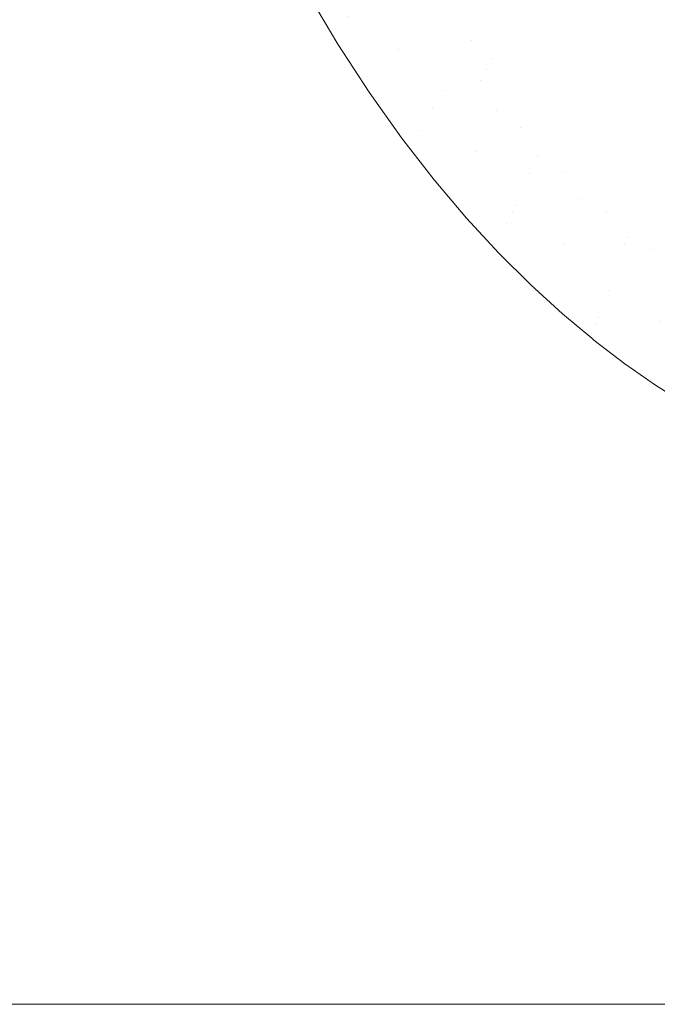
# Model space of a CAD drawing. Header units: centimetres. Extents: x -17.1 to 18.2, y 4.2 to 6.
# Tile 91 of 256: x -5.309 to -5.179, y 4.3 to 4.5. Entities that reach past the tile are written whole.
import ezdxf

# ---------------------------------------------------------------- set-up
doc = ezdxf.new("R2010")
doc.units = ezdxf.units.CM
doc.header["$LTSCALE"] = 2.54
doc.layers.add('Lucido design-1', color=7, linetype='Continuous')

# ---------------------------------------------------------------- blocks, each defined once
blk = doc.blocks.new('Gruppo-3-1')
at = {"color": 7, "linetype": 'Continuous', "lineweight": 9}
blk.add_3dface([(-17.02031, 5.90021, -2276.22217), (-17.02031, 4.30021, -2276.22217), (18.14723, 4.30021, -2276.22217), (18.14723, 5.90021, -2276.22217)], dxfattribs=at)
for points, invisible_edges in [([(-17.02031, 4.30021, -2277.02217), (-17.02031, 5.90021, -2277.02217), (-5.29779, 5.90021, -2277.02217), (-5.29779, 4.70021, -2277.02217)], 8), ([(-5.29779, 4.70021, -2277.02217), (-5.29745, 4.68247, -2277.02217), (-17.02031, 4.30021, -2277.02217)], 10), ([(-5.29745, 4.68247, -2277.02217), (-5.29629, 4.66335, -2277.02217), (-17.02031, 4.30021, -2277.02217)], 10), ([(-17.02031, 4.30021, -2277.02217), (-5.29629, 4.66335, -2277.02217), (-5.29598, 4.66039, -2277.02217)], 9), ([(-5.29598, 4.66039, -2277.02217), (-5.29434, 4.64448, -2277.02217), (-17.02031, 4.30021, -2277.02217)], 10), ([(-5.29434, 4.64448, -2277.02217), (-5.29163, 4.62605, -2277.02217), (-17.02031, 4.30021, -2277.02217)], 10), ([(-5.29163, 4.62605, -2277.02217), (-5.28822, 4.60818, -2277.02217), (-17.02031, 4.30021, -2277.02217)], 10), ([(-5.28822, 4.60818, -2277.02217), (-5.28416, 4.59101, -2277.02217), (-17.02031, 4.30021, -2277.02217)], 10), ([(-5.28416, 4.59101, -2277.02217), (-5.27955, 4.57463, -2277.02217), (-17.02031, 4.30021, -2277.02217)], 10), ([(-17.02031, 4.30021, -2277.02217), (-5.27955, 4.57463, -2277.02217), (-5.27762, 4.56878, -2277.02217)], 9), ([(-5.27762, 4.56878, -2277.02217), (-5.27444, 4.5591, -2277.02217), (-17.02031, 4.30021, -2277.02217)], 10), ([(-5.27444, 4.5591, -2277.02217), (-5.26893, 4.54448, -2277.02217), (-17.02031, 4.30021, -2277.02217)], 10), ([(-17.02031, 4.30021, -2277.02217), (-5.26893, 4.54448, -2277.02217), (-5.2689, 4.54443, -2277.02217)], 9), ([(-5.2689, 4.54443, -2277.02217), (-5.26307, 4.53078, -2277.02217), (-17.02031, 4.30021, -2277.02217)], 10), ([(-17.02031, 4.30021, -2277.02217), (-5.26307, 4.53078, -2277.02217), (-5.25802, 4.52023, -2277.02217), (-5.25696, 4.51802, -2277.02217)], 9), ([(-5.22771, 4.47771, -2277.02206), (-5.22839, 4.47654, -2277.02212), (-5.2564, 4.52209, -2277.02212), (-5.25557, 4.52302, -2277.02206)], 15), ([(-5.2564, 4.52209, -2277.02212), (-5.22839, 4.47654, -2277.02212), (-5.24419, 4.49524, -2277.02217), (-5.25064, 4.50618, -2277.02217)], 11), ([(-5.22771, 4.47771, -2277.02206), (-5.25557, 4.52302, -2277.02206), (-5.24199, 4.50084, -2277.02197)], 11), ([(-17.02031, 4.30021, -2277.02217), (-5.25696, 4.51802, -2277.02217), (-5.25064, 4.50618, -2277.02217)], 9), ([(-5.22839, 4.49962, -2277.02013), (-5.22909, 4.49853, -2277.02043), (-5.23599, 4.50922, -2277.02043), (-5.23525, 4.51025, -2277.02013)], 15), ([(-5.23525, 4.51025, -2277.02013), (-5.23451, 4.51128, -2277.01981), (-5.22769, 4.5007, -2277.01981), (-5.22839, 4.49962, -2277.02013)], 15), ([(-5.22979, 4.49744, -2277.0207), (-5.2305, 4.49634, -2277.02096), (-5.23747, 4.50715, -2277.02096), (-5.23673, 4.50818, -2277.0207)], 15), ([(-5.23673, 4.50818, -2277.0207), (-5.23599, 4.50922, -2277.02043), (-5.22909, 4.49853, -2277.02043), (-5.22979, 4.49744, -2277.0207)], 15), ([(-17.02031, 4.30021, -2277.02217), (-5.25064, 4.50618, -2277.02217), (-5.24419, 4.49524, -2277.02217)], 9), ([(-5.23121, 4.49524, -2277.02119), (-5.23192, 4.49413, -2277.02139), (-5.23897, 4.50506, -2277.02139), (-5.23822, 4.5061, -2277.02119)], 15), ([(-5.23822, 4.5061, -2277.02119), (-5.23747, 4.50715, -2277.02096), (-5.2305, 4.49634, -2277.02096), (-5.23121, 4.49524, -2277.02119)], 15), ([(-5.2171, 4.49607, -2277.01786), (-5.21774, 4.49496, -2277.01829), (-5.22493, 4.50497, -2277.01829), (-5.22426, 4.50603, -2277.01786)], 15), ([(-5.2171, 4.49607, -2277.01786), (-5.22426, 4.50603, -2277.01786), (-5.22009, 4.50207, -2277.0174)], 11), ([(-5.21752, 4.50628, -2277.01538), (-5.21398, 4.50148, -2277.01538), (-5.21521, 4.49934, -2277.01643), (-5.21879, 4.50419, -2277.01643)], 15), ([(-5.225, 4.4824, -2277.02157), (-5.22568, 4.48123, -2277.02173), (-5.24048, 4.50295, -2277.02173), (-5.23972, 4.50401, -2277.02157)], 15), ([(-5.23972, 4.50401, -2277.02157), (-5.23897, 4.50506, -2277.02139), (-5.23192, 4.49413, -2277.02139)], 11), ([(-5.225, 4.4824, -2277.02157), (-5.23972, 4.50401, -2277.02157), (-5.23192, 4.49413, -2277.02139)], 11), ([(-5.22562, 4.50391, -2277.0187), (-5.22493, 4.50497, -2277.01829), (-5.21774, 4.49496, -2277.01829), (-5.21838, 4.49385, -2277.0187)], 15), ([(-5.21879, 4.50419, -2277.01643), (-5.21521, 4.49934, -2277.01643), (-5.21647, 4.49717, -2277.0174), (-5.22009, 4.50207, -2277.0174)], 15), ([(-5.20913, 4.49893, -2277.01424), (-5.21276, 4.50358, -2277.01424), (-5.21157, 4.50564, -2277.01304), (-5.20798, 4.50104, -2277.01304)], 15), ([(-5.20574, 4.50513, -2277.01041), (-5.20211, 4.50073, -2277.01041), (-5.20318, 4.49866, -2277.01176), (-5.20685, 4.50311, -2277.01176)], 15), ([(-5.19735, 4.49851, -2277.00899), (-5.20106, 4.50275, -2277.00899), (-5.20004, 4.50473, -2277.00751), (-5.19637, 4.50053, -2277.00751)], 15), ([(-5.19448, 4.5044, -2277.00438), (-5.19077, 4.5004, -2277.00438), (-5.19166, 4.49845, -2277.00597), (-5.19541, 4.50249, -2277.00597)], 15), ([(-5.18611, 4.49846, -2277.00273), (-5.1899, 4.5023, -2277.00273), (-5.18905, 4.50414, -2277.00103), (-5.1853, 4.50033, -2277.00103)], 15), ([(-5.24123, 4.5019, -2277.02187), (-5.24048, 4.50295, -2277.02173), (-5.22568, 4.48123, -2277.02173), (-5.22635, 4.48006, -2277.02187)], 15), ([(-5.22699, 4.50178, -2277.01946), (-5.2263, 4.50285, -2277.01909), (-5.21903, 4.49273, -2277.01909), (-5.21968, 4.4916, -2277.01946)], 15), ([(-5.21838, 4.49385, -2277.0187), (-5.21903, 4.49273, -2277.01909), (-5.2263, 4.50285, -2277.01909), (-5.22562, 4.50391, -2277.0187)], 15), ([(-5.22009, 4.50207, -2277.0174), (-5.21647, 4.49717, -2277.0174), (-5.2171, 4.49607, -2277.01786)], 11), ([(-5.21031, 4.49678, -2277.01538), (-5.21398, 4.50148, -2277.01538), (-5.21276, 4.50358, -2277.01424), (-5.20913, 4.49893, -2277.01424)], 15), ([(-5.20685, 4.50311, -2277.01176), (-5.20318, 4.49866, -2277.01176), (-5.20427, 4.49655, -2277.01304), (-5.20798, 4.50104, -2277.01304)], 15), ([(-5.19836, 4.49644, -2277.01041), (-5.20211, 4.50073, -2277.01041), (-5.20106, 4.50275, -2277.00899), (-5.19735, 4.49851, -2277.00899)], 15), ([(-5.19541, 4.50249, -2277.00597), (-5.19166, 4.49845, -2277.00597), (-5.19258, 4.49644, -2277.00751), (-5.19637, 4.50053, -2277.00751)], 15), ([(-5.18695, 4.49653, -2277.00438), (-5.19077, 4.5004, -2277.00438), (-5.1899, 4.5023, -2277.00273), (-5.18611, 4.49846, -2277.00273)], 15), ([(-5.18452, 4.50215, -2276.99929), (-5.1807, 4.49852, -2276.99929), (-5.18145, 4.49666, -2277.00103), (-5.1853, 4.50033, -2277.00103)], 15), ([(-5.18376, 4.50391, -2276.99751), (-5.17998, 4.50031, -2276.99751), (-5.1807, 4.49852, -2276.99929), (-5.18452, 4.50215, -2276.99929)], 15), ([(-5.17609, 4.49684, -2276.99751), (-5.17998, 4.50031, -2276.99751), (-5.17928, 4.50204, -2276.99569), (-5.17543, 4.4986, -2276.99569)], 15), ([(-5.22635, 4.48006, -2277.02187), (-5.22703, 4.47889, -2277.02197), (-5.24199, 4.50084, -2277.02197), (-5.24123, 4.5019, -2277.02187)], 15), ([(-5.24199, 4.50084, -2277.02197), (-5.22703, 4.47889, -2277.02197), (-5.22771, 4.47771, -2277.02206)], 11), ([(-5.22839, 4.49962, -2277.02013), (-5.22769, 4.5007, -2277.01981), (-5.22034, 4.49047, -2277.01981), (-5.221, 4.48933, -2277.02013)], 15), ([(-5.21968, 4.4916, -2277.01946), (-5.22034, 4.49047, -2277.01981), (-5.22769, 4.5007, -2277.01981), (-5.22699, 4.50178, -2277.01946)], 15), ([(-5.2115, 4.49459, -2277.01643), (-5.21521, 4.49934, -2277.01643), (-5.21398, 4.50148, -2277.01538), (-5.21031, 4.49678, -2277.01538)], 15), ([(-5.20798, 4.50104, -2277.01304), (-5.20427, 4.49655, -2277.01304), (-5.20538, 4.49439, -2277.01424), (-5.20913, 4.49893, -2277.01424)], 15), ([(-5.19939, 4.49433, -2277.01176), (-5.20318, 4.49866, -2277.01176), (-5.20211, 4.50073, -2277.01041), (-5.19836, 4.49644, -2277.01041)], 15), ([(-5.19637, 4.50053, -2277.00751), (-5.19258, 4.49644, -2277.00751), (-5.19353, 4.49439, -2277.00899), (-5.19735, 4.49851, -2277.00899)], 15), ([(-5.1878, 4.49454, -2277.00597), (-5.19166, 4.49845, -2277.00597), (-5.19077, 4.5004, -2277.00438), (-5.18695, 4.49653, -2277.00438)], 15), ([(-5.1853, 4.50033, -2277.00103), (-5.18145, 4.49666, -2277.00103), (-5.18222, 4.49475, -2277.00273), (-5.18611, 4.49846, -2277.00273)], 15), ([(-5.17678, 4.49502, -2276.99929), (-5.1807, 4.49852, -2276.99929), (-5.17998, 4.50031, -2276.99751), (-5.17609, 4.49684, -2276.99751)], 15), ([(-5.22979, 4.49744, -2277.0207), (-5.22909, 4.49853, -2277.02043), (-5.22166, 4.48819, -2277.02043), (-5.22232, 4.48704, -2277.0207)], 15), ([(-5.221, 4.48933, -2277.02013), (-5.22166, 4.48819, -2277.02043), (-5.22909, 4.49853, -2277.02043), (-5.22839, 4.49962, -2277.02013)], 15), ([(-5.21272, 4.49237, -2277.0174), (-5.21647, 4.49717, -2277.0174), (-5.21521, 4.49934, -2277.01643), (-5.2115, 4.49459, -2277.01643)], 15), ([(-5.20913, 4.49893, -2277.01424), (-5.20538, 4.49439, -2277.01424), (-5.20652, 4.49219, -2277.01538), (-5.21031, 4.49678, -2277.01538)], 15), ([(-5.20044, 4.49217, -2277.01304), (-5.20427, 4.49655, -2277.01304), (-5.20318, 4.49866, -2277.01176), (-5.19939, 4.49433, -2277.01176)], 15), ([(-5.19735, 4.49851, -2277.00899), (-5.19353, 4.49439, -2277.00899), (-5.19449, 4.49228, -2277.01041), (-5.19836, 4.49644, -2277.01041)], 15), ([(-5.18869, 4.49249, -2277.00751), (-5.19258, 4.49644, -2277.00751), (-5.19166, 4.49845, -2277.00597), (-5.1878, 4.49454, -2277.00597)], 15), ([(-5.18611, 4.49846, -2277.00273), (-5.18222, 4.49475, -2277.00273), (-5.18302, 4.49279, -2277.00438), (-5.18695, 4.49653, -2277.00438)], 15), ([(-5.1775, 4.49314, -2277.00103), (-5.18145, 4.49666, -2277.00103), (-5.1807, 4.49852, -2276.99929), (-5.17678, 4.49502, -2276.99929)], 15), ([(-5.23121, 4.49524, -2277.02119), (-5.2305, 4.49634, -2277.02096), (-5.22299, 4.48589, -2277.02096)], 11), ([(-5.22232, 4.48704, -2277.0207), (-5.22299, 4.48589, -2277.02096), (-5.2305, 4.49634, -2277.02096), (-5.22979, 4.49744, -2277.0207)], 15), ([(-5.21272, 4.49237, -2277.0174), (-5.21395, 4.49011, -2277.01829), (-5.21774, 4.49496, -2277.01829), (-5.2171, 4.49607, -2277.01786)], 15), ([(-5.2171, 4.49607, -2277.01786), (-5.21647, 4.49717, -2277.0174), (-5.21272, 4.49237, -2277.0174)], 11), ([(-5.21031, 4.49678, -2277.01538), (-5.20652, 4.49219, -2277.01538), (-5.20767, 4.48995, -2277.01643), (-5.2115, 4.49459, -2277.01643)], 15), ([(-5.20151, 4.48996, -2277.01424), (-5.20538, 4.49439, -2277.01424), (-5.20427, 4.49655, -2277.01304), (-5.20044, 4.49217, -2277.01304)], 15), ([(-5.19836, 4.49644, -2277.01041), (-5.19449, 4.49228, -2277.01041), (-5.19548, 4.49012, -2277.01176), (-5.19939, 4.49433, -2277.01176)], 15), ([(-5.18959, 4.49039, -2277.00899), (-5.19353, 4.49439, -2277.00899), (-5.19258, 4.49644, -2277.00751), (-5.18869, 4.49249, -2277.00751)], 15), ([(-5.18695, 4.49653, -2277.00438), (-5.18302, 4.49279, -2277.00438), (-5.18384, 4.49076, -2277.00597), (-5.1878, 4.49454, -2277.00597)], 15), ([(-5.17823, 4.49119, -2277.00273), (-5.18222, 4.49475, -2277.00273), (-5.18145, 4.49666, -2277.00103), (-5.1775, 4.49314, -2277.00103)], 15), ([(-17.02031, 4.30021, -2277.02217), (-5.24419, 4.49524, -2277.02217), (-5.23785, 4.48547, -2277.02217)], 9), ([(-5.22839, 4.47654, -2277.02212), (-5.23785, 4.48547, -2277.02217), (-5.24419, 4.49524, -2277.02217)], 9), ([(-5.22299, 4.48589, -2277.02096), (-5.22433, 4.48357, -2277.02139), (-5.23192, 4.49413, -2277.02139), (-5.23121, 4.49524, -2277.02119)], 15), ([(-5.23192, 4.49413, -2277.02139), (-5.22433, 4.48357, -2277.02139), (-5.225, 4.4824, -2277.02157)], 11), ([(-5.21838, 4.49385, -2277.0187), (-5.21774, 4.49496, -2277.01829), (-5.21395, 4.49011, -2277.01829)], 11), ([(-5.2115, 4.49459, -2277.01643), (-5.20767, 4.48995, -2277.01643), (-5.20885, 4.48768, -2277.0174), (-5.21272, 4.49237, -2277.0174)], 15), ([(-5.20261, 4.48772, -2277.01538), (-5.20652, 4.49219, -2277.01538), (-5.20538, 4.49439, -2277.01424), (-5.20151, 4.48996, -2277.01424)], 15), ([(-5.19939, 4.49433, -2277.01176), (-5.19548, 4.49012, -2277.01176), (-5.19649, 4.48792, -2277.01304), (-5.20044, 4.49217, -2277.01304)], 15), ([(-5.19052, 4.48825, -2277.01041), (-5.19449, 4.49228, -2277.01041), (-5.19353, 4.49439, -2277.00899), (-5.18959, 4.49039, -2277.00899)], 15), ([(-5.1878, 4.49454, -2277.00597), (-5.18384, 4.49076, -2277.00597), (-5.18468, 4.48868, -2277.00751), (-5.18869, 4.49249, -2277.00751)], 15), ([(-5.17899, 4.48919, -2277.00438), (-5.18302, 4.49279, -2277.00438), (-5.18222, 4.49475, -2277.00273), (-5.17823, 4.49119, -2277.00273)], 15), ([(-5.21968, 4.4916, -2277.01946), (-5.21903, 4.49273, -2277.01909), (-5.2152, 4.48782, -2277.01909)], 11), ([(-5.21395, 4.49011, -2277.01829), (-5.2152, 4.48782, -2277.01909), (-5.21903, 4.49273, -2277.01909), (-5.21838, 4.49385, -2277.0187)], 15), ([(-5.21272, 4.49237, -2277.0174), (-5.20885, 4.48768, -2277.0174), (-5.21004, 4.48537, -2277.01829), (-5.21395, 4.49011, -2277.01829)], 15), ([(-5.20372, 4.48543, -2277.01643), (-5.20767, 4.48995, -2277.01643), (-5.20652, 4.49219, -2277.01538), (-5.20261, 4.48772, -2277.01538)], 15), ([(-5.20044, 4.49217, -2277.01304), (-5.19649, 4.48792, -2277.01304), (-5.19753, 4.48567, -2277.01424), (-5.20151, 4.48996, -2277.01424)], 15), ([(-5.19147, 4.48605, -2277.01176), (-5.19548, 4.49012, -2277.01176), (-5.19449, 4.49228, -2277.01041), (-5.19052, 4.48825, -2277.01041)], 15), ([(-5.18869, 4.49249, -2277.00751), (-5.18468, 4.48868, -2277.00751), (-5.18554, 4.48654, -2277.00899), (-5.18959, 4.49039, -2277.00899)], 15), ([(-5.17977, 4.48713, -2277.00597), (-5.18384, 4.49076, -2277.00597), (-5.18302, 4.49279, -2277.00438), (-5.17899, 4.48919, -2277.00438)], 15), ([(-5.221, 4.48933, -2277.02013), (-5.22034, 4.49047, -2277.01981), (-5.21247, 4.48067, -2277.01981), (-5.21308, 4.47947, -2277.02013)], 15), ([(-5.21186, 4.48185, -2277.01946), (-5.21247, 4.48067, -2277.01981), (-5.22034, 4.49047, -2277.01981), (-5.21968, 4.4916, -2277.01946)], 15), ([(-5.21186, 4.48185, -2277.01946), (-5.21968, 4.4916, -2277.01946), (-5.2152, 4.48782, -2277.01909)], 11), ([(-5.21395, 4.49011, -2277.01829), (-5.21004, 4.48537, -2277.01829), (-5.21125, 4.48303, -2277.01909), (-5.2152, 4.48782, -2277.01909)], 15), ([(-5.19243, 4.4838, -2277.01304), (-5.19649, 4.48792, -2277.01304), (-5.19548, 4.49012, -2277.01176), (-5.19147, 4.48605, -2277.01176)], 15), ([(-5.18959, 4.49039, -2277.00899), (-5.18554, 4.48654, -2277.00899), (-5.18643, 4.48435, -2277.01041), (-5.19052, 4.48825, -2277.01041)], 15), ([(-5.18057, 4.48501, -2277.00751), (-5.18468, 4.48868, -2277.00751), (-5.18384, 4.49076, -2277.00597), (-5.17977, 4.48713, -2277.00597)], 15), ([(-5.22232, 4.48704, -2277.0207), (-5.22166, 4.48819, -2277.02043), (-5.2137, 4.47828, -2277.02043), (-5.21432, 4.47707, -2277.0207)], 15), ([(-5.21308, 4.47947, -2277.02013), (-5.2137, 4.47828, -2277.02043), (-5.22166, 4.48819, -2277.02043), (-5.221, 4.48933, -2277.02013)], 15), ([(-5.20485, 4.48311, -2277.0174), (-5.20885, 4.48768, -2277.0174), (-5.20767, 4.48995, -2277.01643), (-5.20372, 4.48543, -2277.01643)], 15), ([(-5.20151, 4.48996, -2277.01424), (-5.19753, 4.48567, -2277.01424), (-5.19858, 4.48337, -2277.01538), (-5.20261, 4.48772, -2277.01538)], 15), ([(-5.19052, 4.48825, -2277.01041), (-5.18643, 4.48435, -2277.01041), (-5.18734, 4.48211, -2277.01176), (-5.19147, 4.48605, -2277.01176)], 15), ([(-5.18139, 4.48284, -2277.00899), (-5.18554, 4.48654, -2277.00899), (-5.18468, 4.48868, -2277.00751), (-5.18057, 4.48501, -2277.00751)], 15), ([(-5.17899, 4.48919, -2277.00438), (-5.17486, 4.48575, -2277.00438), (-5.1756, 4.48365, -2277.00597), (-5.17977, 4.48713, -2277.00597)], 15), ([(-5.21432, 4.47707, -2277.0207), (-5.21495, 4.47587, -2277.02096), (-5.22299, 4.48589, -2277.02096), (-5.22232, 4.48704, -2277.0207)], 15), ([(-5.2152, 4.48782, -2277.01909), (-5.21125, 4.48303, -2277.01909), (-5.21186, 4.48185, -2277.01946)], 11), ([(-5.206, 4.48075, -2277.01829), (-5.21004, 4.48537, -2277.01829), (-5.20885, 4.48768, -2277.0174), (-5.20485, 4.48311, -2277.0174)], 15), ([(-5.20261, 4.48772, -2277.01538), (-5.19858, 4.48337, -2277.01538), (-5.19965, 4.48104, -2277.01643), (-5.20372, 4.48543, -2277.01643)], 15), ([(-5.19342, 4.4815, -2277.01424), (-5.19753, 4.48567, -2277.01424), (-5.19649, 4.48792, -2277.01304), (-5.19243, 4.4838, -2277.01304)], 15), ([(-5.19147, 4.48605, -2277.01176), (-5.18734, 4.48211, -2277.01176), (-5.18826, 4.47982, -2277.01304), (-5.19243, 4.4838, -2277.01304)], 15), ([(-5.18224, 4.48061, -2277.01041), (-5.18643, 4.48435, -2277.01041), (-5.18554, 4.48654, -2277.00899), (-5.18139, 4.48284, -2277.00899)], 15), ([(-5.17977, 4.48713, -2277.00597), (-5.1756, 4.48365, -2277.00597), (-5.17636, 4.4815, -2277.00751), (-5.18057, 4.48501, -2277.00751)], 15), ([(-5.23785, 4.48547, -2277.02217), (-5.23125, 4.47619, -2277.02217), (-17.02031, 4.30021, -2277.02217)], 10), ([(-5.22839, 4.47654, -2277.02212), (-5.23125, 4.47619, -2277.02217), (-5.23785, 4.48547, -2277.02217)], 9), ([(-5.2162, 4.47344, -2277.02139), (-5.22433, 4.48357, -2277.02139), (-5.22299, 4.48589, -2277.02096), (-5.21495, 4.47587, -2277.02096)], 15), ([(-5.20716, 4.47836, -2277.01909), (-5.21125, 4.48303, -2277.01909), (-5.21004, 4.48537, -2277.01829), (-5.206, 4.48075, -2277.01829)], 15), ([(-5.20372, 4.48543, -2277.01643), (-5.19965, 4.48104, -2277.01643), (-5.20074, 4.47867, -2277.0174), (-5.20485, 4.48311, -2277.0174)], 15), ([(-5.19443, 4.47917, -2277.01538), (-5.19858, 4.48337, -2277.01538), (-5.19753, 4.48567, -2277.01424), (-5.19342, 4.4815, -2277.01424)], 15), ([(-5.1831, 4.47833, -2277.01176), (-5.18734, 4.48211, -2277.01176), (-5.18643, 4.48435, -2277.01041), (-5.18224, 4.48061, -2277.01041)], 15), ([(-5.18057, 4.48501, -2277.00751), (-5.17636, 4.4815, -2277.00751), (-5.17714, 4.47929, -2277.00899), (-5.18139, 4.48284, -2277.00899)], 15), ([(-5.20813, 4.46256, -2277.02157), (-5.20871, 4.46128, -2277.02173), (-5.22568, 4.48123, -2277.02173), (-5.225, 4.4824, -2277.02157)], 15), ([(-5.225, 4.4824, -2277.02157), (-5.22433, 4.48357, -2277.02139), (-5.2162, 4.47344, -2277.02139)], 11), ([(-5.20813, 4.46256, -2277.02157), (-5.225, 4.4824, -2277.02157), (-5.2162, 4.47344, -2277.02139)], 11), ([(-5.21186, 4.48185, -2277.01946), (-5.21125, 4.48303, -2277.01909), (-5.20716, 4.47836, -2277.01909)], 11), ([(-5.20485, 4.48311, -2277.0174), (-5.20074, 4.47867, -2277.0174), (-5.20184, 4.47626, -2277.01829), (-5.206, 4.48075, -2277.01829)], 15), ([(-5.19546, 4.47679, -2277.01643), (-5.19965, 4.48104, -2277.01643), (-5.19858, 4.48337, -2277.01538), (-5.19443, 4.47917, -2277.01538)], 15), ([(-5.19243, 4.4838, -2277.01304), (-5.18826, 4.47982, -2277.01304), (-5.18921, 4.47749, -2277.01424), (-5.19342, 4.4815, -2277.01424)], 15), ([(-5.18398, 4.476, -2277.01304), (-5.18826, 4.47982, -2277.01304), (-5.18734, 4.48211, -2277.01176), (-5.1831, 4.47833, -2277.01176)], 15), ([(-5.18139, 4.48284, -2277.00899), (-5.17714, 4.47929, -2277.00899), (-5.17794, 4.47703, -2277.01041), (-5.18224, 4.48061, -2277.01041)], 15), ([(-5.20871, 4.46128, -2277.02173), (-5.20988, 4.45873, -2277.02197), (-5.22703, 4.47889, -2277.02197), (-5.22635, 4.48006, -2277.02187)], 15), ([(-5.22635, 4.48006, -2277.02187), (-5.22568, 4.48123, -2277.02173), (-5.20871, 4.46128, -2277.02173)], 11), ([(-5.21308, 4.47947, -2277.02013), (-5.21247, 4.48067, -2277.01981), (-5.20409, 4.47136, -2277.01981), (-5.20466, 4.47012, -2277.02013)], 15), ([(-5.20352, 4.4726, -2277.01946), (-5.20409, 4.47136, -2277.01981), (-5.21247, 4.48067, -2277.01981), (-5.21186, 4.48185, -2277.01946)], 15), ([(-5.20352, 4.4726, -2277.01946), (-5.21186, 4.48185, -2277.01946), (-5.20716, 4.47836, -2277.01909)], 11), ([(-5.206, 4.48075, -2277.01829), (-5.20184, 4.47626, -2277.01829), (-5.20296, 4.47383, -2277.01909), (-5.20716, 4.47836, -2277.01909)], 15), ([(-5.1965, 4.47437, -2277.0174), (-5.20074, 4.47867, -2277.0174), (-5.19965, 4.48104, -2277.01643), (-5.19546, 4.47679, -2277.01643)], 15), ([(-5.19342, 4.4815, -2277.01424), (-5.18921, 4.47749, -2277.01424), (-5.19017, 4.47511, -2277.01538), (-5.19443, 4.47917, -2277.01538)], 15), ([(-5.18224, 4.48061, -2277.01041), (-5.17794, 4.47703, -2277.01041), (-5.17876, 4.47471, -2277.01176), (-5.1831, 4.47833, -2277.01176)], 15), ([(-5.22771, 4.47771, -2277.02206), (-5.22703, 4.47889, -2277.02197), (-5.20988, 4.45873, -2277.02197)], 11), ([(-5.21432, 4.47707, -2277.0207), (-5.2137, 4.47828, -2277.02043), (-5.20523, 4.46887, -2277.02043)], 11), ([(-5.20466, 4.47012, -2277.02013), (-5.20523, 4.46887, -2277.02043), (-5.2137, 4.47828, -2277.02043), (-5.21308, 4.47947, -2277.02013)], 15), ([(-5.20716, 4.47836, -2277.01909), (-5.20296, 4.47383, -2277.01909), (-5.20352, 4.4726, -2277.01946)], 11), ([(-5.19756, 4.47192, -2277.01829), (-5.20184, 4.47626, -2277.01829), (-5.20074, 4.47867, -2277.0174), (-5.1965, 4.47437, -2277.0174)], 15), ([(-5.19443, 4.47917, -2277.01538), (-5.19017, 4.47511, -2277.01538), (-5.19115, 4.47269, -2277.01643), (-5.19546, 4.47679, -2277.01643)], 15), ([(-5.18488, 4.47363, -2277.01424), (-5.18921, 4.47749, -2277.01424), (-5.18826, 4.47982, -2277.01304), (-5.18398, 4.476, -2277.01304)], 15), ([(-5.1831, 4.47833, -2277.01176), (-5.17876, 4.47471, -2277.01176), (-5.17959, 4.47235, -2277.01304), (-5.18398, 4.476, -2277.01304)], 15), ([(-5.23125, 4.47619, -2277.02217), (-5.22464, 4.46768, -2277.02217), (-17.02031, 4.30021, -2277.02217)], 10), ([(-5.21804, 4.4599, -2277.02217), (-5.22464, 4.46768, -2277.02217), (-5.23125, 4.47619, -2277.02217), (-5.22839, 4.47654, -2277.02212)], 12), ([(-5.19115, 4.43964, -2277.02206), (-5.19163, 4.43826, -2277.02212), (-5.22839, 4.47654, -2277.02212), (-5.22771, 4.47771, -2277.02206)], 15), ([(-5.22839, 4.47654, -2277.02212), (-5.19163, 4.43826, -2277.02212), (-5.21148, 4.4528, -2277.02217), (-5.21804, 4.4599, -2277.02217)], 11), ([(-5.19115, 4.43964, -2277.02206), (-5.22771, 4.47771, -2277.02206), (-5.20988, 4.45873, -2277.02197)], 11), ([(-5.20523, 4.46887, -2277.02043), (-5.20638, 4.46636, -2277.02096), (-5.21495, 4.47587, -2277.02096), (-5.21432, 4.47707, -2277.0207)], 15), ([(-5.19863, 4.46944, -2277.01909), (-5.20296, 4.47383, -2277.01909), (-5.20184, 4.47626, -2277.01829), (-5.19756, 4.47192, -2277.01829)], 15), ([(-5.19546, 4.47679, -2277.01643), (-5.19115, 4.47269, -2277.01643), (-5.19215, 4.47023, -2277.0174), (-5.1965, 4.47437, -2277.0174)], 15), ([(-5.1858, 4.47121, -2277.01538), (-5.19017, 4.47511, -2277.01538), (-5.18921, 4.47749, -2277.01424), (-5.18488, 4.47363, -2277.01424)], 15), ([(-5.18398, 4.476, -2277.01304), (-5.17959, 4.47235, -2277.01304), (-5.18045, 4.46993, -2277.01424), (-5.18488, 4.47363, -2277.01424)], 15), ([(-5.21495, 4.47587, -2277.02096), (-5.20638, 4.46636, -2277.02096), (-5.20754, 4.46383, -2277.02139), (-5.2162, 4.47344, -2277.02139)], 15), ([(-5.1965, 4.47437, -2277.0174), (-5.19215, 4.47023, -2277.0174), (-5.19316, 4.46773, -2277.01829), (-5.19756, 4.47192, -2277.01829)], 15), ([(-5.18673, 4.46874, -2277.01643), (-5.19115, 4.47269, -2277.01643), (-5.19017, 4.47511, -2277.01538), (-5.1858, 4.47121, -2277.01538)], 15), ([(-5.17511, 4.46886, -2277.01304), (-5.17959, 4.47235, -2277.01304), (-5.17876, 4.47471, -2277.01176), (-5.17432, 4.47126, -2277.01176)], 15), ([(-5.2162, 4.47344, -2277.02139), (-5.20754, 4.46383, -2277.02139), (-5.20813, 4.46256, -2277.02157)], 11), ([(-5.19469, 4.46392, -2277.01946), (-5.19521, 4.46264, -2277.01981), (-5.20409, 4.47136, -2277.01981), (-5.20352, 4.4726, -2277.01946)], 15), ([(-5.20352, 4.4726, -2277.01946), (-5.20296, 4.47383, -2277.01909), (-5.19863, 4.46944, -2277.01909)], 11), ([(-5.19469, 4.46392, -2277.01946), (-5.20352, 4.4726, -2277.01946), (-5.19863, 4.46944, -2277.01909)], 11), ([(-5.18768, 4.46624, -2277.0174), (-5.19215, 4.47023, -2277.0174), (-5.19115, 4.47269, -2277.01643), (-5.18673, 4.46874, -2277.01643)], 15), ([(-5.18488, 4.47363, -2277.01424), (-5.18045, 4.46993, -2277.01424), (-5.18132, 4.46747, -2277.01538), (-5.1858, 4.47121, -2277.01538)], 15), ([(-5.17591, 4.46641, -2277.01424), (-5.18045, 4.46993, -2277.01424), (-5.17959, 4.47235, -2277.01304), (-5.17511, 4.46886, -2277.01304)], 15), ([(-5.19574, 4.46135, -2277.02013), (-5.19626, 4.46006, -2277.02043), (-5.20523, 4.46887, -2277.02043), (-5.20466, 4.47012, -2277.02013)], 15), ([(-5.20466, 4.47012, -2277.02013), (-5.20409, 4.47136, -2277.01981), (-5.19521, 4.46264, -2277.01981), (-5.19574, 4.46135, -2277.02013)], 15), ([(-5.19756, 4.47192, -2277.01829), (-5.19316, 4.46773, -2277.01829), (-5.19418, 4.4652, -2277.01909), (-5.19863, 4.46944, -2277.01909)], 15), ([(-5.18864, 4.4637, -2277.01829), (-5.19316, 4.46773, -2277.01829), (-5.19215, 4.47023, -2277.0174), (-5.18768, 4.46624, -2277.0174)], 15), ([(-5.1858, 4.47121, -2277.01538), (-5.18132, 4.46747, -2277.01538), (-5.1822, 4.46497, -2277.01643), (-5.18673, 4.46874, -2277.01643)], 15), ([(-5.19732, 4.45745, -2277.02096), (-5.20638, 4.46636, -2277.02096), (-5.20523, 4.46887, -2277.02043), (-5.19626, 4.46006, -2277.02043)], 15), ([(-5.19863, 4.46944, -2277.01909), (-5.19418, 4.4652, -2277.01909), (-5.19469, 4.46392, -2277.01946)], 11), ([(-5.18673, 4.46874, -2277.01643), (-5.1822, 4.46497, -2277.01643), (-5.1831, 4.46242, -2277.0174), (-5.18768, 4.46624, -2277.0174)], 15), ([(-5.17673, 4.46391, -2277.01538), (-5.18132, 4.46747, -2277.01538), (-5.18045, 4.46993, -2277.01424), (-5.17591, 4.46641, -2277.01424)], 15), ([(-17.02031, 4.30021, -2277.02217), (-5.22464, 4.46768, -2277.02217), (-5.21804, 4.4599, -2277.02217)], 9), ([(-5.19838, 4.45482, -2277.02139), (-5.20754, 4.46383, -2277.02139), (-5.20638, 4.46636, -2277.02096), (-5.19732, 4.45745, -2277.02096)], 15), ([(-5.18961, 4.46113, -2277.01909), (-5.19418, 4.4652, -2277.01909), (-5.19316, 4.46773, -2277.01829), (-5.18864, 4.4637, -2277.01829)], 15), ([(-5.18768, 4.46624, -2277.0174), (-5.1831, 4.46242, -2277.0174), (-5.18401, 4.45984, -2277.01829), (-5.18864, 4.4637, -2277.01829)], 15), ([(-5.17757, 4.46137, -2277.01643), (-5.1822, 4.46497, -2277.01643), (-5.18132, 4.46747, -2277.01538), (-5.17673, 4.46391, -2277.01538)], 15), ([(-5.19469, 4.46392, -2277.01946), (-5.19418, 4.4652, -2277.01909), (-5.18961, 4.46113, -2277.01909)], 11), ([(-5.17842, 4.45878, -2277.0174), (-5.1831, 4.46242, -2277.0174), (-5.1822, 4.46497, -2277.01643), (-5.17757, 4.46137, -2277.01643)], 15), ([(-5.18921, 4.44513, -2277.02157), (-5.18969, 4.44376, -2277.02173), (-5.20871, 4.46128, -2277.02173), (-5.20813, 4.46256, -2277.02157)], 15), ([(-5.20813, 4.46256, -2277.02157), (-5.20754, 4.46383, -2277.02139), (-5.19838, 4.45482, -2277.02139)], 11), ([(-5.18921, 4.44513, -2277.02157), (-5.20813, 4.46256, -2277.02157), (-5.19838, 4.45482, -2277.02139)], 11), ([(-5.19574, 4.46135, -2277.02013), (-5.19521, 4.46264, -2277.01981), (-5.18587, 4.45458, -2277.01981)], 11), ([(-5.1854, 4.45591, -2277.01946), (-5.18587, 4.45458, -2277.01981), (-5.19521, 4.46264, -2277.01981), (-5.19469, 4.46392, -2277.01946)], 15), ([(-5.1854, 4.45591, -2277.01946), (-5.19469, 4.46392, -2277.01946), (-5.18961, 4.46113, -2277.01909)], 11), ([(-5.18864, 4.4637, -2277.01829), (-5.18401, 4.45984, -2277.01829), (-5.18494, 4.45723, -2277.01909), (-5.18961, 4.46113, -2277.01909)], 15), ([(-5.17928, 4.45616, -2277.01829), (-5.18401, 4.45984, -2277.01829), (-5.1831, 4.46242, -2277.0174), (-5.17842, 4.45878, -2277.0174)], 15), ([(-5.20871, 4.46128, -2277.02173), (-5.18969, 4.44376, -2277.02173), (-5.19066, 4.44102, -2277.02197), (-5.20988, 4.45873, -2277.02197)], 15), ([(-5.19626, 4.46006, -2277.02043), (-5.18681, 4.45191, -2277.02043), (-5.18777, 4.44921, -2277.02096), (-5.19732, 4.45745, -2277.02096)], 15), ([(-5.18587, 4.45458, -2277.01981), (-5.18681, 4.45191, -2277.02043), (-5.19626, 4.46006, -2277.02043), (-5.19574, 4.46135, -2277.02013)], 15), ([(-5.18961, 4.46113, -2277.01909), (-5.18494, 4.45723, -2277.01909), (-5.1854, 4.45591, -2277.01946)], 11), ([(-17.02031, 4.30021, -2277.02217), (-5.21804, 4.4599, -2277.02217), (-5.21148, 4.4528, -2277.02217)], 9), ([(-5.20988, 4.45873, -2277.02197), (-5.19066, 4.44102, -2277.02197), (-5.19115, 4.43964, -2277.02206)], 11), ([(-5.18015, 4.45351, -2277.01909), (-5.18494, 4.45723, -2277.01909), (-5.18401, 4.45984, -2277.01829), (-5.17928, 4.45616, -2277.01829)], 15), ([(-5.17842, 4.45878, -2277.0174), (-5.17363, 4.45533, -2277.0174), (-5.17444, 4.45267, -2277.01829), (-5.17928, 4.45616, -2277.01829)], 15), ([(-5.19732, 4.45745, -2277.02096), (-5.18777, 4.44921, -2277.02096), (-5.18873, 4.44649, -2277.02139), (-5.19838, 4.45482, -2277.02139)], 15), ([(-5.1854, 4.45591, -2277.01946), (-5.18494, 4.45723, -2277.01909), (-5.18015, 4.45351, -2277.01909)], 11), ([(-5.17928, 4.45616, -2277.01829), (-5.17444, 4.45267, -2277.01829), (-5.17526, 4.44998, -2277.01909), (-5.18015, 4.45351, -2277.01909)], 15), ([(-5.19838, 4.45482, -2277.02139), (-5.18873, 4.44649, -2277.02139), (-5.18921, 4.44513, -2277.02157)], 11), ([(-5.17692, 4.4445, -2277.02043), (-5.18681, 4.45191, -2277.02043), (-5.18587, 4.45458, -2277.01981), (-5.17609, 4.44725, -2277.01981)], 15), ([(-5.17567, 4.44862, -2277.01946), (-5.17609, 4.44725, -2277.01981), (-5.18587, 4.45458, -2277.01981), (-5.1854, 4.45591, -2277.01946)], 15), ([(-5.17567, 4.44862, -2277.01946), (-5.1854, 4.45591, -2277.01946), (-5.18015, 4.45351, -2277.01909)], 11), ([(-17.02031, 4.30021, -2277.02217), (-5.21148, 4.4528, -2277.02217), (-5.20497, 4.44634, -2277.02217)], 9), ([(-5.19163, 4.43826, -2277.02212), (-5.20497, 4.44634, -2277.02217), (-5.21148, 4.4528, -2277.02217)], 9), ([(-5.18015, 4.45351, -2277.01909), (-5.17526, 4.44998, -2277.01909), (-5.17567, 4.44862, -2277.01946)], 11), ([(-5.17777, 4.44172, -2277.02096), (-5.18777, 4.44921, -2277.02096), (-5.18681, 4.45191, -2277.02043), (-5.17692, 4.4445, -2277.02043)], 15), ([(-5.17862, 4.43893, -2277.02139), (-5.18873, 4.44649, -2277.02139), (-5.18777, 4.44921, -2277.02096), (-5.17777, 4.44172, -2277.02096)], 15), ([(-17.02031, 4.30021, -2277.02217), (-5.20497, 4.44634, -2277.02217), (-5.19852, 4.44047, -2277.02217)], 9), ([(-5.19163, 4.43826, -2277.02212), (-5.19852, 4.44047, -2277.02217), (-5.20497, 4.44634, -2277.02217)], 9), ([(-5.18921, 4.44513, -2277.02157), (-5.18873, 4.44649, -2277.02139), (-5.17862, 4.43893, -2277.02139)], 11), ([(-5.16847, 4.43075, -2277.02157), (-5.16884, 4.42931, -2277.02173), (-5.18969, 4.44376, -2277.02173), (-5.18921, 4.44513, -2277.02157)], 15), ([(-5.16847, 4.43075, -2277.02157), (-5.18921, 4.44513, -2277.02157), (-5.17862, 4.43893, -2277.02139)], 11), ([(-5.16959, 4.42641, -2277.02197), (-5.19066, 4.44102, -2277.02197), (-5.18969, 4.44376, -2277.02173), (-5.16884, 4.42931, -2277.02173)], 15), ([(-17.02031, 4.30021, -2277.02217), (-5.19852, 4.44047, -2277.02217), (-5.1926, 4.43552, -2277.02217)], 9), ([(-5.19163, 4.43826, -2277.02212), (-5.1926, 4.43552, -2277.02217), (-5.19852, 4.44047, -2277.02217)], 9), ([(-5.19115, 4.43964, -2277.02206), (-5.19066, 4.44102, -2277.02197), (-5.16959, 4.42641, -2277.02197)], 11), ([(-5.18586, 4.43032, -2277.02217), (-5.19215, 4.43514, -2277.02217), (-5.1926, 4.43552, -2277.02217), (-5.19163, 4.43826, -2277.02212)], 12), ([(-5.19163, 4.43826, -2277.02212), (-5.19115, 4.43964, -2277.02206), (-5.16959, 4.42641, -2277.02197)], 11), ([(-5.16959, 4.42641, -2277.02197), (-5.14751, 4.41247, -2277.02212), (-5.19163, 4.43826, -2277.02212)], 11), ([(-5.19163, 4.43826, -2277.02212), (-5.17966, 4.42597, -2277.02217), (-5.18586, 4.43032, -2277.02217)], 9), ([(-5.19163, 4.43826, -2277.02212), (-5.14751, 4.41247, -2277.02212), (-5.17353, 4.42205, -2277.02217), (-5.17966, 4.42597, -2277.02217)], 11), ([(-5.1926, 4.43552, -2277.02217), (-5.19215, 4.43514, -2277.02217), (-17.02031, 4.30021, -2277.02217)], 10), ([(-17.02031, 4.30021, -2277.02217), (-5.19215, 4.43514, -2277.02217), (-5.18586, 4.43032, -2277.02217)], 9), ([(-17.02031, 4.30021, -2277.02217), (-5.18586, 4.43032, -2277.02217), (-5.17966, 4.42597, -2277.02217)], 9), ([(-17.02031, 4.30021, -2277.02217), (-5.17966, 4.42597, -2277.02217), (-5.17353, 4.42205, -2277.02217)], 9), ([(-17.02031, 4.30021, -2277.02217), (-5.17353, 4.42205, -2277.02217), (-5.16749, 4.41854, -2277.02217)], 9), ([(-17.02031, 4.30021, -2277.02217), (-5.16749, 4.41854, -2277.02217), (-5.16153, 4.4154, -2277.02217)], 9), ([(-17.02031, 4.30021, -2277.02217), (-5.16153, 4.4154, -2277.02217), (-5.15565, 4.41262, -2277.02217)], 9), ([(-17.02031, 4.30021, -2277.02217), (-5.15565, 4.41262, -2277.02217), (-5.14984, 4.41016, -2277.02217)], 9), ([(-5.14984, 4.41016, -2277.02217), (-5.1441, 4.40801, -2277.02217), (-17.02031, 4.30021, -2277.02217)], 10), ([(-17.02031, 4.30021, -2277.02217), (-5.1441, 4.40801, -2277.02217), (-5.13842, 4.40614, -2277.02217)], 9), ([(-17.02031, 4.30021, -2277.02217), (-5.13842, 4.40614, -2277.02217), (-5.1328, 4.40456, -2277.02217)], 9), ([(-17.02031, 4.30021, -2277.02217), (-5.1328, 4.40456, -2277.02217), (-5.12723, 4.40323, -2277.02217)], 9), ([(-17.02031, 4.30021, -2277.02217), (-5.12723, 4.40323, -2277.02217), (-5.12384, 4.40257, -2277.02217)], 9), ([(-5.12384, 4.40257, -2277.02217), (-5.12171, 4.40216, -2277.02217), (-17.02031, 4.30021, -2277.02217)], 10), ([(-17.02031, 4.30021, -2277.02217), (-5.12171, 4.40216, -2277.02217), (-5.11622, 4.40133, -2277.02217)], 9), ([(-17.02031, 4.30021, -2277.02217), (-5.11622, 4.40133, -2277.02217), (-5.11077, 4.40073, -2277.02217)], 9), ([(-17.02031, 4.30021, -2277.02217), (-5.11077, 4.40073, -2277.02217), (-5.10534, 4.40036, -2277.02217)], 9), ([(-17.02031, 4.30021, -2277.02217), (-5.10534, 4.40036, -2277.02217), (-5.10016, 4.40022, -2277.02217)], 9), ([(-17.02031, 4.30021, -2277.02217), (-5.10016, 4.40022, -2277.02217), (-5.09911, 4.40021, -2277.02217)], 9), ([(-5.09911, 4.40021, -2277.02217), (6.22603, 4.40021, -2277.02217), (18.14723, 4.30021, -2277.02217), (-17.02031, 4.30021, -2277.02217)], 10), ([(18.14723, 4.29704, -2276.22224), (18.14723, 4.30021, -2276.22217), (-17.02031, 4.30021, -2276.22217), (-17.02031, 4.29704, -2276.22224)], 8), ([(-17.02031, 4.29704, -2277.0221), (-17.02031, 4.30021, -2277.02217), (18.14723, 4.30021, -2277.02217), (18.14723, 4.29704, -2277.0221)], 8)]:
    blk.add_3dface(points, dxfattribs=dict(at, invisible_edges=invisible_edges))
blk = doc.blocks.new('Gruppo-4-1')
at = {"color": 7}
blk.add_blockref('Gruppo-3-1', (0, 0), dxfattribs=at)

msp = doc.modelspace()

# ---------------------------------------------------------------- block references
at = {"layer": 'Lucido design-1', "color": 7}
msp.add_blockref('Gruppo-4-1', (0, 0), dxfattribs=at)

doc.saveas('drawing.dxf')
